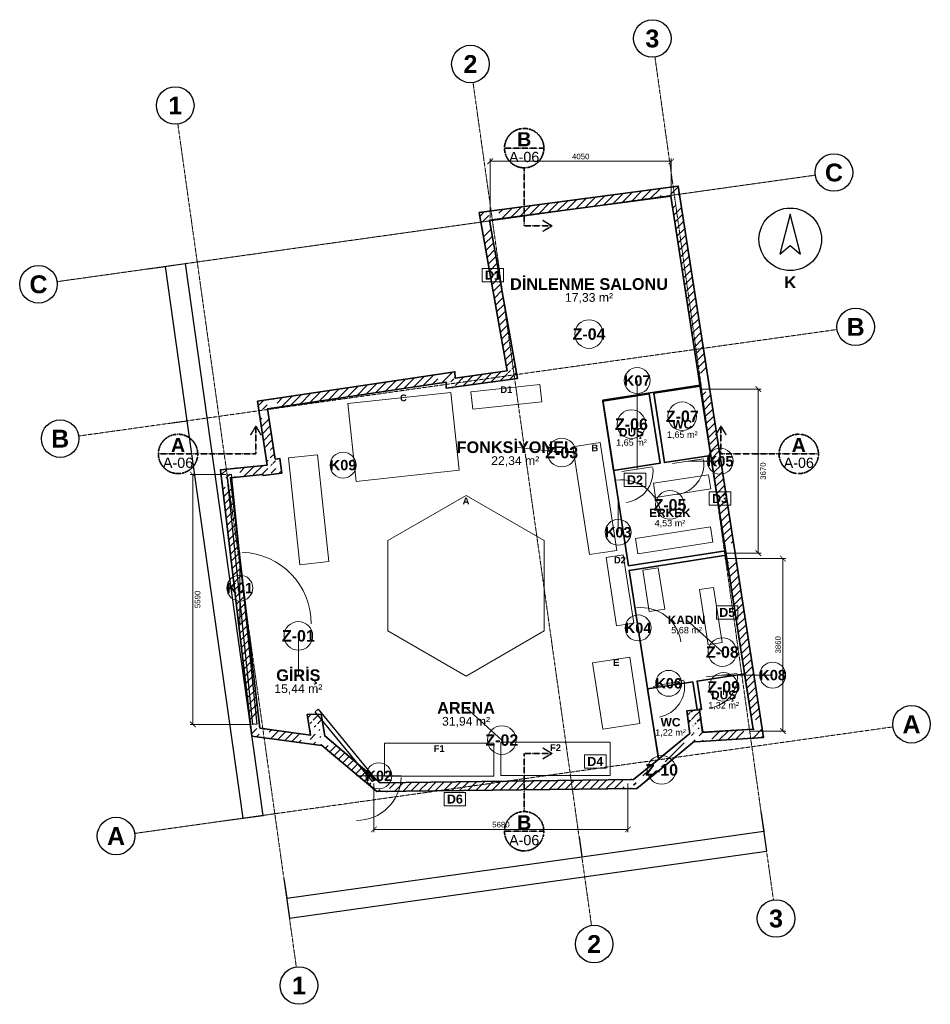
# Model space of a CAD drawing. Header units: millimetres. Extents: x -4681 to 15681, y -5011 to 17012.
import ezdxf
from ezdxf.enums import TextEntityAlignment as Align

# ---------------------------------------------------------------- set-up
doc = ezdxf.new("R2010")
doc.units = ezdxf.units.MM
doc.linetypes.add('DASHDOT', pattern=[3.556, 2.54, -0.508, 0, -0.508])
for name, color, linetype, lineweight in [('A-CEPHE', 5, 'Continuous', 25), ('A-DUVAR-MEVCUT', 8, 'Continuous', 35), ('A-DUVAR-YENI', 1, 'Continuous', 35), ('A-EKIPMAN', 9, 'Continuous', 18), ('A-KAPI', 8, 'Continuous', 18), ('A-KESIT-HAT', 1, 'DASHDOT', 35), ('A-MAHAL', 250, 'Continuous', 18), ('A-MOBILYA', 9, 'Continuous', 18), ('A-YAZI', 7, 'Continuous', 13), ('G-AKS-BALON', 8, 'Continuous', 25), ('G-AKS-HAT', 8, 'DASHDOT', 18), ('G-KUZEY', 7, 'Continuous', 25), ('G-OLCU', 7, 'Continuous', 13), ('G-OLCU-ZINCIR', 7, 'Continuous', 13)]:
    doc.layers.add(name, color=color, linetype=linetype, lineweight=lineweight)
doc.styles.add('GYM', font='arial.ttf')
doc.styles.add('GYM-B', font='arialbd.ttf')
doc.styles.add('OpenSansCondensed-Light', font='OpenSansCondensed-Light.ttf')
doc.dimstyles.new('EZDXF', dxfattribs={"dimtxt": 0.25, "dimasz": 0.175, "dimexe": 0.375, "dimexo": 0.125, "dimgap": 0.1, "dimtad": 1, "dimlfac": 100, "dimzin": 12, "dimdsep": 46, "dimtxsty": 'OpenSansCondensed-Light', "dimblk": 'ARCHTICK', "dimcen": 2.5, "dimazin": 3, "dimtfac": 0.5, "dimtmove": 2, "dimatfit": 3, "dimarcsym": 0})
doc.dimstyles.new('GYM-50', dxfattribs={"dimscale": 50, "dimtxt": 2.5, "dimasz": 2.5, "dimexe": 1.25, "dimexo": 1.5, "dimgap": 0.9, "dimtad": 1, "dimdec": 0, "dimtxsty": 'GYM', "dimblk": 'ARCHTICK', "dimcen": 2.5, "dimclrd": 7, "dimclre": 7, "dimclrt": 7, "dimazin": 3, "dimtfac": 1, "dimtmove": 0, "dimatfit": 3, "dimlwd": 18, "dimlwe": 13, "dimarcsym": 0})

# ---------------------------------------------------------------- blocks, each defined once
blk = doc.blocks.new('G_KUZEY')
blk.add_lwpolyline([(0, 560), (-230, -330), (0, -140), (230, -330)], close=True)
blk.add_circle((0, 0), 700)
at = {"style": 'GYM-B'}
blk.add_text('K', height=260, dxfattribs=at).set_placement((0, -960), align=Align.MIDDLE_CENTER)
blk = doc.blocks.new('_ARCHTICK')
at = {"color": 0, "linetype": 'ByBlock', "const_width": 0.15}
blk.add_lwpolyline([(-0.5, -0.5), (0.5, 0.5)], dxfattribs=at)

msp = doc.modelspace()

# ---------------------------------------------------------------- hatches: boundary and pattern name
at = {"layer": 'A-DUVAR-MEVCUT'}
h = msp.add_hatch(dxfattribs=at)
h.set_pattern_fill('ANSI31', scale=40)
h.paths.add_polyline_path([(755.9, 6839.6), (760.1, 6814), (957.4615, 6846.37962), (953.2615, 6871.97962)])
h.paths.add_polyline_path([(970.1, 6843.47545), (760.1, 6814), (755.9, 6839.6), (550.1, 6819.23615), (550.1, 7020.21287), (588.37327, 7024), (970.1, 7024)])
h.paths.add_polyline_path([(760.1, 6814), (1177.6, 6872.6), (1149.80064, 7070.65857), (732.30064, 7012.05857)])
h.paths.add_polyline_path([(1148.79926, 7082.6), (1177.6, 6872.6), (967.6, 6843.12455), (967.6, 7082.6)])
h.paths.add_polyline_path([(1177.6, 6872.6), (1133, 7197.8), (934.85479, 7170.6251), (979.45479, 6845.4251)])
h.paths.add_polyline_path([(998.71736, 7407.8), (1032.1, 7184.8), (1133, 7197.8), (1161.80074, 6987.8), (923, 6987.8), (923, 7407.8)])
h.paths.add_polyline_path([(1133, 7197.8), (1032.1, 7184.8), (1057.65684, 6986.4396), (1158.55684, 6999.4396)])
h.paths.add_polyline_path([(1000.66343, 7394.8), (1032.1, 7184.8), (1133, 7197.8), (1163.58364, 6974.8), (822.1, 6974.8), (822.1, 7047.12719), (850.06655, 7049.89447), (822.1, 7236.71433), (822.1, 7394.8)])
h.paths.add_polyline_path([(1032.1, 7184.8), (863.6, 8310.4), (665.80397, 8280.79034), (834.30397, 7155.19034)])
h.paths.add_polyline_path([(1073.6, 8341.83924), (863.6, 8310.4), (895.03657, 8100.4), (692.80804, 8100.4), (653.6, 8362.31433), (653.6, 8481.18967), (915.50741, 8520.4), (1073.6, 8520.4)])
h.paths.add_polyline_path([(863.6, 8310.4), (4855.3, 8908), (4825.68788, 9105.79566), (833.98788, 8508.19566)])
h.paths.add_polyline_path([(4645.3, 9078.78967), (4907.20741, 9118), (5050.72489, 9118), (5053.40565, 8996.24161), (5065.3, 8997.89562), (5065.3, 8795.97116), (4858.4, 8767.2), (4855.3, 8908), (4645.3, 8876.56076)])
h.paths.add_polyline_path([(4855.3, 8908), (4858.4, 8767.2), (5058.35154, 8771.60234), (5055.25154, 8912.40234)])
h.paths.add_polyline_path([(5068.4, 8977.2), (5068.4, 8796.40224), (4858.4, 8767.2), (4855.3, 8908), (4648.4, 8877.02487), (4648.4, 8977.2)])
h.paths.add_polyline_path([(4858.4, 8767.2), (6449.1, 8988.4), (6421.55341, 9186.49388), (4830.85341, 8965.29388)])
h.paths.add_polyline_path([(6412.11555, 9198.4), (6449.1, 8988.4), (6239.1, 8959.19776), (6239.1, 9198.4)])
h.paths.add_polyline_path([(6449.1, 8988.4), (5826, 12526.4), (5629.03136, 12491.71058), (6252.13136, 8953.71058)])
h.paths.add_polyline_path([(6036, 12554.40138), (5826, 12526.4), (5862.98445, 12316.4), (5659.90644, 12316.4), (5616, 12565.70346), (5616, 12700.16874), (5887.72105, 12736.4), (6036, 12736.4)])
h.paths.add_polyline_path([(5826, 12526.4), (9875.8, 13066.4), (9849.36597, 13264.64541), (5799.56597, 12724.64541)])
h.paths.add_polyline_path([(9908.3115, 12856.4), (9875.8, 13066.4), (9665.8, 13038.39862), (9665.8, 13240.16874), (9937.52105, 13276.4), (10045.67113, 13276.4), (10085.8, 13017.19747), (10085.8, 12856.4)])
h.paths.add_polyline_path([(9875.8, 13066.4), (10521.21197, 8897.52123), (10718.85739, 8928.12004), (10073.44542, 13096.99881)])
h.paths.add_polyline_path([(10553.73829, 8687.52123), (10521.21197, 8897.52123), (10488.70047, 9107.52123), (10691.0831, 9107.52123), (10718.85634, 8928.12685), (10731.21197, 8848.35507), (10731.21197, 8687.52123)])
h.paths.add_polyline_path([(10521.21197, 8897.52123), (11110.70061, 5091.60025), (11308.34393, 5122.21268), (10718.85528, 8928.13366)])
h.paths.add_polyline_path([(11143.22349, 4881.60025), (11110.70061, 5091.60025), (11078.17429, 5301.60025), (11280.55908, 5301.60025), (11308.34393, 5122.21268), (11320.70061, 5042.42563), (11320.70061, 4881.60025)])
h.paths.add_polyline_path([(11110.70061, 5091.60025), (11722.09975, 1143.79998), (11919.74355, 1174.40925), (11308.34442, 5122.20951)])
h.paths.add_polyline_path([(11512.09975, 1130.5534), (11722.09975, 1143.79998), (11689.57687, 1353.79998), (11891.96116, 1353.79998), (11932.09975, 1094.62537), (11932.09975, 956.64906), (11569.86991, 933.79998), (11512.09975, 933.79998)])
h.paths.add_polyline_path([(11722.09975, 1143.79998), (10588.6, 1072.3), (10601.19077, 872.69671), (11734.69052, 944.1967)])
h.paths.add_polyline_path([(10378.6, 1282.3), (10561.73131, 1282.3), (10588.6, 1072.3), (10798.6, 1085.54658), (10798.6, 885.14908), (10436.37017, 862.3), (10413.83831, 862.3), (10411.93809, 877.15172), (10393.83456, 862.3), (10378.6, 862.3)])
h.paths.add_polyline_path([(10588.6, 1072.3), (10524, 1577.2), (10325.61719, 1551.81769), (10390.21719, 1046.91769)])
h.paths.add_polyline_path([(10314, 1367.2), (10314, 1558.4237), (10524, 1577.2), (10550.86869, 1367.2)])
h.paths.add_polyline_path([(10524, 1577.2), (10238.8, 1551.7), (10256.61114, 1352.49467), (10541.81114, 1377.99467)])
h.paths.add_polyline_path([(10448.8, 1341.7), (10265.66869, 1341.7), (10238.8, 1551.7), (10448.8, 1570.4763)])
h.paths.add_polyline_path([(10238.8, 1551.7), (10303.4, 1046.8), (10501.78281, 1072.18231), (10437.18281, 1577.08231)])
h.paths.add_polyline_path([(10093.4, 874.52078), (10303.4, 1046.8), (10276.53131, 1256.8), (10513.4, 1256.8), (10513.4, 867.15896), (10414.0187, 860.89009), (10411.93809, 877.15172), (10362.7513, 836.8), (10093.4, 836.8)])
h.paths.add_polyline_path([(10303.4, 1046.8), (9540.39155, 420.84523), (9667.24235, 266.22027), (10430.25079, 892.17505)])
h.paths.add_polyline_path([(9330.39155, 248.48705), (9540.39155, 420.84523), (9750.39155, 593.12445), (9750.39155, 334.43399), (9667.25972, 266.23453), (9599.77378, 210.84523), (9330.39155, 210.84523)])
h.paths.add_polyline_path([(9540.39155, 420.84523), (9046.39991, 15.4), (9173.28544, -139.19645), (9667.27708, 266.24878)])
h.paths.add_polyline_path([(9256.39991, -70.97998), (9119.02362, -183.73201), (8836.39991, -187.16739), (8836.39991, 12.84738), (9046.39991, 15.4), (9256.39991, 187.75817)])
h.paths.add_polyline_path([(9046.39991, 15.4), (3378.1, -53.5), (3380.53088, -253.48523), (9048.83079, -184.58523)])
h.paths.add_polyline_path([(3588.1, -250.96216), (3305.96755, -254.39157), (3168.1, -137.88881), (3168.1, 123.95713), (3378.1, -53.5), (3588.1, -50.94738)])
h.paths.add_polyline_path([(3378.1, -53.5), (2141.7, 991.3), (2012.61127, 838.53842), (3249.01127, -206.26158)])
h.paths.add_polyline_path([(1931.7, 796.08633), (1931.7, 1201.3), (2106.4269, 1201.3), (2141.7, 991.3), (2351.7, 813.84287), (2351.7, 781.3), (2080.34632, 781.3), (2063.38451, 795.63331), (2065.78953, 781.3), (2040.70597, 781.3)])
h.paths.add_polyline_path([(2141.7, 991.3), (2059.9, 1478.3), (1862.66297, 1445.17066), (1944.46297, 958.17066)])
h.paths.add_polyline_path([(1849.9, 1268.3), (1849.9, 1473.66617), (2059.9, 1478.3), (2095.1731, 1268.3)])
h.paths.add_polyline_path([(2059.9, 1478.3), (1747.2, 1471.4), (1751.6121, 1271.44867), (2064.3121, 1278.34867)])
h.paths.add_polyline_path([(1957.2, 1261.4), (1782.43643, 1261.4), (1747.2, 1471.4), (1957.2, 1476.03383)])
h.paths.add_polyline_path([(1747.2, 1471.4), (1824.2, 1012.5), (2021.44265, 1045.59585), (1944.44265, 1504.49585)])
h.paths.add_polyline_path([(2034.2, 1222.5), (2034.2, 802.5), (1884.41791, 802.5), (1614.2, 839.15424), (1614.2, 1040.98586), (1824.2, 1012.5), (1788.96357, 1222.5)])
h.paths.add_polyline_path([(1824.2, 1012.5), (688.9, 1166.5), (662.01681, 968.315), (1797.31681, 814.315)])
h.paths.add_polyline_path([(664.28409, 1376.5), (688.9, 1166.5), (898.9, 1138.01414), (898.9, 956.5), (749.11791, 956.5), (508.31777, 989.16381), (478.9, 1240.12882), (478.9, 1376.5)])
h.paths.add_polyline_path([(688.9, 1166.5), (32.3, 6768), (-166.33998, 6744.7157), (490.26002, 1143.2157)])
h.paths.add_polyline_path([(242.3, 6788.77944), (32.3, 6768), (56.91591, 6558), (-144.45343, 6558), (-177.7, 6841.62882), (-177.7, 6948.19728), (123.49059, 6978), (242.3, 6978)])
h.paths.add_polyline_path([(32.3, 6768), (755.9, 6839.6), (736.20624, 7038.62803), (12.60624, 6967.02803)])
h.paths.add_polyline_path([(965.9, 6842.88594), (760.1, 6814), (755.9, 6839.6), (545.9, 6818.82056), (545.9, 7019.79728), (847.09059, 7049.6), (965.9, 7049.6)])

# ---------------------------------------------------------------- linework, layer by layer
at = {"layer": 'A-CEPHE'}
for points in [[(-44.75972, 6835.35588), (44.75972, 6844.64412), (624.75972, 1254.64412), (535.24028, 1245.35588)], [(3274.7883, 28.54425), (3205.2117, -28.54425), (1925.2117, 1531.45575), (1994.7883, 1588.54425)]]:
    msp.add_lwpolyline(points, close=True, dxfattribs=at)
at = {"layer": 'A-DUVAR-MEVCUT'}
for points in [[(850.06655, 7049.89447), (636.19468, 8478.58391), (5050.25338, 9139.41551), (5053.40565, 8996.24161), (6216.16446, 9157.93285), (5592.86181, 12697.08349), (10043.48371, 13290.52905), (10718.85634, 8928.12685), (11308.34393, 5122.21268), (11953.26152, 957.98393), (10414.0187, 860.89009), (10411.93809, 877.15172), (9667.25972, 266.23453), (9119.02362, -183.73201), (3305.96755, -254.39157), (2063.38451, 795.63331), (2066.37374, 777.81824), (508.31777, 989.16381), (-190.04858, 6946.9754)], [(755.9, 6839.6), (760.1, 6814), (1177.6, 6872.6), (1133, 7197.8), (1032.1, 7184.8), (863.6, 8310.4), (4855.3, 8908), (4858.4, 8767.2), (6449.1, 8988.4), (5826, 12526.4), (9875.8, 13066.4), (10521.21197, 8897.52123), (11110.70061, 5091.60025), (11722.09975, 1143.79998), (10588.6, 1072.3), (10524, 1577.2), (10238.8, 1551.7), (10303.4, 1046.8), (9540.39155, 420.84523), (9046.39991, 15.4), (3378.1, -53.5), (2141.7, 991.3), (2059.9, 1478.3), (1747.2, 1471.4), (1824.2, 1012.5), (688.9, 1166.5), (32.3, 6768)]]:
    msp.add_lwpolyline(points, close=True, dxfattribs=at)
at = {"layer": 'A-DUVAR-YENI'}
for points in [[(8930.5, 4795.6), (11104.4, 5132.3), (10530.7, 8838.2), (8357, 8498.9)], [(10533.7597, 8818.43543), (10774.09896, 7265.92841), (9736.47089, 7105.29612), (9496.13163, 8657.80313)], [(8359.63796, 8481.86573), (9397.30877, 8642.50464), (9637.64804, 7089.99763), (8600.06013, 6929.37155)], [(9603.6, 472.7), (10303.4, 1046.8), (10238.8, 1551.7), (10524, 1577.2), (10588.6, 1072.3), (11722.1, 1143.8), (11119.9, 5032.3), (8946.3, 4695.3)], [(10558.66058, 1306.30024), (10524, 1577.2), (10518.6784, 1598.06857), (10541.29725, 1580.38314), (10565.99976, 1584.22839), (10467.44979, 2217.32911), (11530.22557, 2382.76331), (11722.1, 1143.8), (10595.02255, 1072.70513)], [(10303.4, 1046.8), (9634.05044, 497.68085), (9600.5238, 492.46201), (9358.88817, 2044.76779), (10368.63975, 2201.94811), (10466.6872, 1572.07561), (10238.8, 1551.7)]]:
    msp.add_lwpolyline(points, close=True, dxfattribs=at)
at = {"layer": 'A-EKIPMAN'}
for points in [[(6991.3334, 8468.45876), (6949.89041, 8856.25055), (5408.6666, 8691.54124), (5450.10959, 8303.74945)], [(4960.45095, 8673.31202), (2653.58692, 8426.77938), (2839.54905, 6686.68798), (5146.41308, 6933.22062)], [(8301.8949, 7552.8534), (7689.02869, 7459.07169), (8058.1051, 5047.1466), (8670.97131, 5140.92831)], [(5300, 6369.88661), (3550.72689, 5359.9433), (3550.72689, 3340.0567), (5300, 2330.11339), (7049.27311, 3340.0567), (7049.27311, 5359.9433)], [(8815.52917, 5045.57862), (8430.01656, 4986.5869), (8664.47083, 3454.42138), (9049.98344, 3513.4131)], [(9188.61305, 1272.15913), (8961.72182, 2754.89996), (8131.38695, 2627.84087), (8358.27818, 1145.10004)], [(5925, 90), (5925, 830), (3475, 830), (3475, 90)], [(8525, 110), (8525, 850), (6075, 850), (6075, 110)]]:
    msp.add_lwpolyline(points, close=True, dxfattribs=at)
at = {"layer": 'A-KAPI'}
for p, q in [((9917.12007, 7082.45496), (10608.87993, 7189.54504)), ((8781.12007, 6906.45496), (9472.87993, 7013.54504)), ((8771.84363, 5822.29723), (8634.15637, 6711.70277)), ((240, 3500), (240, 5100)), ((9215.84363, 2962.29723), (9078.15637, 3851.70277)), ((9487.90509, 2099.81993), (10174.09491, 2238.18007)), ((10668.18123, 2313.98587), (11363.81877, 2392.01413)), ((2850, 100), (3850, 100))]:
    msp.add_line(p, q, dxfattribs=at)
for centre, radius, start, end in [((9917.12007, 7082.45496), 700, -81.2, 6.8), ((8781.12007, 6906.45496), 700, -81.2, 6.8), ((8771.84363, 5822.29723), 900, 8.8, 96.8), ((240, 3500), 1600, 0, 88), ((9215.84363, 2962.29723), 900, 8.8, 96.8), ((9487.90509, 2099.81993), 700, -78.6, 9.4), ((10668.18123, 2313.98587), 700, -83.6, 4.4), ((2850, 100), 1000, -90, -2)]:
    msp.add_arc(centre, radius, start, end, dxfattribs=at)
at = {"layer": 'A-KESIT-HAT'}
for p, q in [((6160, 14140), (7040, 14140)), ((6600, 13700), (6600, 12400)), ((6600, 12400), (7220, 12400)), ((7220, 12400), (7020, 12520)), ((7220, 12400), (7020, 12280)), ((600, 7920), (480, 7720)), ((600, 7300), (600, 7920)), ((600, 7920), (720, 7720)), ((11000, 7920), (10880, 7720)), ((11000, 7300), (11000, 7920)), ((11000, 7920), (11120, 7720)), ((-1580, 7300), (-700, 7300)), ((-700, 7300), (600, 7300)), ((12300, 7300), (11000, 7300)), ((12300, 7300), (13180, 7300)), ((7220, 600), (7020, 720)), ((6600, -700), (6600, 600)), ((6600, 600), (7220, 600)), ((7220, 600), (7020, 480)), ((6160, -1140), (7040, -1140))]:
    msp.add_line(p, q, dxfattribs=at)
for centre in [(6600, 14140), (-1140, 7300), (12740, 7300), (6600, -1140)]:
    msp.add_circle(centre, 440, dxfattribs=at)
at = {"layer": 'A-MAHAL'}
for p, q in [((9127, 6960), (9127, 8940)), ((8998.66203, 7785.93168), (8998.66203, 7965.93168)), ((10135.11529, 7961.86577), (10135.11529, 8141.86577)), ((6400, 7450), (7439.23048, 7330)), ((2550, 7050), (2550, 7050)), ((10263, 7136), (10983, 7136)), ((8703, 6267), (8703, 5547)), ((9859.90516, 5981.42476), (9859.90516, 6161.42476)), ((240, 4300), (240, 4300)), ((10231.05136, 3588.43966), (11031.05136, 2868.43966)), ((9147, 3407), (9147, 3407)), ((1550, 2350), (1550, 3230)), ((11016, 2353), (12156, 2353)), ((9831, 2169), (9831, 2169)), ((11059.72246, 1907.69884), (11059.72246, 2087.69884)), ((5300, 1620), (6100, 900)), ((3350, 100), (3350, 100))]:
    msp.add_line(p, q, dxfattribs=at)
for points in [[(5660, 11150), (6140, 11150), (6140, 11450), (5660, 11450)], [(8837.46134, 6570), (9317.46134, 6570), (9317.46134, 6870), (8837.46134, 6870)], [(10740, 6150), (11220, 6150), (11220, 6450), (10740, 6450)], [(10900, 3604.92268), (11380, 3604.92268), (11380, 3904.92268), (10900, 3904.92268)], [(7950, 270), (8430, 270), (8430, 570), (7950, 570)], [(4810, -570), (5290, -570), (5290, -270), (4810, -270)]]:
    msp.add_lwpolyline(points, close=True, dxfattribs=at)
for centre, radius in [((8050, 9980), 320), ((9127, 8940), 290), ((10135.11529, 8141.86577), 320), ((8998.66203, 7965.93168), 320), ((7439.23048, 7330), 320), ((2550, 7050), 290), ((10983, 7136), 290), ((9859.90516, 6161.42476), 320), ((8703, 5547), 290), ((240, 4300), 290), ((1550, 3230), 320), ((9147, 3407), 290), ((11031.05136, 2868.43966), 320), ((12156, 2353), 290), ((9831, 2169), 290), ((11059.72246, 2087.69884), 320), ((6100, 900), 320), ((9673.01863, 232.83984), 320), ((3350, 100), 290)]:
    msp.add_circle(centre, radius, dxfattribs=at)
at = {"layer": 'A-MOBILYA'}
for points in [[(1977.78546, 7277.39803), (1331.34623, 7209.45452), (1582.21454, 4822.60197), (2228.65377, 4890.54548)], [(9489.35099, 6642.46888), (9538.32954, 6326.23938), (10773.60105, 6517.56185), (10724.6225, 6833.79135)], [(9088.02588, 5411.53909), (9141.59617, 5065.66307), (10821.56543, 5325.86162), (10767.99514, 5671.73765)], [(9599.46699, 4752.47771), (9253.63184, 4698.64419), (9397.44426, 3774.77028), (9743.27941, 3828.60381)], [(10836.46976, 4315.03583), (10520.27762, 4265.81661), (10712.54022, 3030.69107), (11028.73235, 3079.91029)]]:
    msp.add_lwpolyline(points, close=True, dxfattribs=at)
at = {"layer": 'G-AKS-BALON'}
for centre in [(9465.50993, 16592.49282), (5397.82498, 16020.81698), (-1203.03989, 15093.12592), (13526.91556, 13594.11197), (-4260.93918, 11094.19201), (14012.17862, 10141.28591), (-3775.67612, 7641.36596), (15261.38468, 1252.72295), (-2526.47006, -1247.19701), (12231.91446, -3091.49818), (8164.22951, -3663.17402), (1563.36464, -4590.86508)]:
    msp.add_circle(centre, 420, dxfattribs=at)
at = {"layer": 'G-AKS-HAT'}
for p, q in [((12173.46176, -2675.58559), (9523.96264, 16176.58023)), ((8105.77681, -3247.26143), (5456.27769, 15604.90439)), ((1504.91193, -4174.95249), (-1144.58719, 14677.21333)), ((-3845.02659, 11152.64471), (13111.00298, 13535.65926)), ((-3359.76353, 7699.81866), (13596.26603, 10082.83321)), ((-2110.55747, -1188.7443), (14845.47209, 1194.27024))]:
    msp.add_line(p, q, dxfattribs=at)

# ---------------------------------------------------------------- block references
at = {"layer": 'G-KUZEY'}
msp.add_blockref('G_KUZEY', (12550, 12100), dxfattribs=at)

# ---------------------------------------------------------------- texts
at = {"layer": 'A-EKIPMAN', "style": 'GYM-B'}
for s, p in [('D1', (6200, 8736.25055)), ('C', (3900, 8553.31202)), ('B', (8180, 7432.8534)), ('A', (5300, 6249.88661)), ('D2', (8740, 4925.57862)), ('E', (8660, 2634.89996)), ('F1', (4700, 710)), ('F2', (7300, 730))]:
    msp.add_text(s, height=150, dxfattribs=at).set_placement(p, align=Align.MIDDLE_CENTER)
at = {"layer": 'A-KESIT-HAT'}
for s, height, style, p in [('B', 316.8, 'GYM-B', (6600, 14338)), ('A-06', 228.8, 'GYM', (6600, 13942)), ('A', 316.8, 'GYM-B', (-1140, 7498)), ('A', 316.8, 'GYM-B', (12740, 7498)), ('A-06', 228.8, 'GYM', (-1140, 7102)), ('A-06', 228.8, 'GYM', (12740, 7102)), ('B', 316.8, 'GYM-B', (6600, -942)), ('A-06', 228.8, 'GYM', (6600, -1338))]:
    msp.add_text(s, height=height, dxfattribs=dict(at, style=style)).set_placement(p, align=Align.MIDDLE_CENTER)
at = {"layer": 'A-MAHAL', "style": 'GYM-B'}
for s, height, p in [('D1', 200, (5900, 11300)), ('Z-04', 256, (8050, 9980)), ('K07', 232, (9127, 8940)), ('Z-07', 256, (10135.11529, 8141.86577)), ('Z-06', 256, (8998.66203, 7965.93168)), ('Z-03', 256, (7439.23048, 7330)), ('K09', 232, (2550, 7050)), ('K05', 232, (10983, 7136)), ('D2', 200, (9077.46134, 6720)), ('D3', 200, (10980, 6300)), ('Z-05', 256, (9859.90516, 6161.42476)), ('K03', 232, (8703, 5547)), ('K01', 232, (240, 4300)), ('D5', 200, (11140, 3754.92268)), ('K04', 232, (9147, 3407)), ('Z-01', 256, (1550, 3230)), ('Z-08', 256, (11031.05136, 2868.43966)), ('K08', 232, (12156, 2353)), ('K06', 232, (9831, 2169)), ('Z-09', 256, (11059.72246, 2087.69884)), ('Z-02', 256, (6100, 900)), ('D4', 200, (8190, 420)), ('Z-10', 256, (9673.01863, 232.83984)), ('K02', 232, (3350, 100)), ('D6', 200, (5050, -420))]:
    msp.add_text(s, height=height, dxfattribs=at).set_placement(p, align=Align.MIDDLE_CENTER)
at = {"layer": 'A-YAZI'}
for s, height, style, p in [('DİNLENME SALONU', 260, 'GYM-B', (8050, 11100)), ('17,33 m²', 195, 'GYM', (8050, 10800)), ('WC', 190, 'GYM-B', (10135.11529, 7961.86577)), ('DUŞ', 190, 'GYM-B', (8998.66203, 7785.93168)), ('1,65 m²', 145, 'GYM', (10135.11529, 7731.86577)), ('FONKSİYONEL', 260, 'GYM-B', (6400, 7450)), ('1,65 m²', 145, 'GYM', (8998.66203, 7555.93168)), ('22,34 m²', 195, 'GYM', (6400, 7150)), ('ERKEK', 190, 'GYM-B', (9859.90516, 5981.42476)), ('4,53 m²', 145, 'GYM', (9859.90516, 5751.42476)), ('KADIN', 190, 'GYM-B', (10231.05136, 3588.43966)), ('5,68 m²', 145, 'GYM', (10231.05136, 3358.43966)), ('GİRİŞ', 260, 'GYM-B', (1550, 2350)), ('15,44 m²', 195, 'GYM', (1550, 2050)), ('DUŞ', 190, 'GYM-B', (11059.72246, 1907.69884)), ('1,32 m²', 145, 'GYM', (11059.72246, 1677.69884)), ('ARENA', 260, 'GYM-B', (5300, 1620)), ('31,94 m²', 195, 'GYM', (5300, 1320)), ('WC', 190, 'GYM-B', (9873.01863, 1299.25)), ('1,22 m²', 145, 'GYM', (9873.01863, 1069.25))]:
    msp.add_text(s, height=height, dxfattribs=dict(at, style=style)).set_placement(p, align=Align.MIDDLE_CENTER)
at = {"layer": 'G-AKS-BALON', "style": 'GYM-B'}
for s, p in [('3', (9465.50993, 16592.49282)), ('2', (5397.82498, 16020.81698)), ('1', (-1203.03989, 15093.12592)), ('C', (13526.91556, 13594.11197)), ('C', (-4260.93918, 11094.19201)), ('B', (14012.17862, 10141.28591)), ('B', (-3775.67612, 7641.36596)), ('A', (15261.38468, 1252.72295)), ('A', (-2526.47006, -1247.19701)), ('3', (12231.91446, -3091.49818)), ('2', (8164.22951, -3663.17402)), ('1', (1563.36464, -4590.86508))]:
    msp.add_text(s, height=399, dxfattribs=at).set_placement(p, align=Align.MIDDLE_CENTER)

# ---------------------------------------------------------------- dimensions: what is measured, and where the dimension line sits
at = {"layer": 'G-OLCU'}
for base, p1, p2 in [((5840, 13845), (5840, 12500), (9890, 12990)), ((3240, -1100), (3240, 0), (8920, 0))]:
    msp.add_linear_dim(base=base, p1=p1, p2=p2, dimstyle='GYM-50', dxfattribs=at).render()
for base, p1, p2 in [((11835, 8750), (10470, 8750), (11000, 5080)), ((-810, 6840), (0, 6840), (580, 1250)), ((12385, 1100), (11560, 1100), (11010, 4960))]:
    msp.add_linear_dim(base=base, p1=p1, p2=p2, angle=90, dimstyle='GYM-50', dxfattribs=at).render()
at = {"layer": 'G-OLCU-ZINCIR'}
for base, p1, p2, angle in [((761.21992, -785.14231), (-130.02134, -910.3981), (-1864.49045, 11430.99092), 98), ((-933.60676, 8040.79276), (-1379.2274, 7978.16486), (-1864.49045, 11430.99092), 98), ((315.599294, -847.770206), (-130.021337, -910.398102), (-1379.227396, 7978.164864), 98), ((1351.82152, -3085.65762), (1226.56573, -2194.41635), (11895.11555, -695.04946), 8), ((7890.0585, -1712.34593), (7827.43061, -1266.72529), (11895.11555, -695.04946), 8), ((1289.19363, -2640.03698), (1226.56573, -2194.41635), (7827.43061, -1266.72529), 8)]:
    msp.add_linear_dim(base=base, p1=p1, p2=p2, angle=angle, dimstyle='EZDXF', dxfattribs=at).render()

doc.saveas('drawing.dxf')
